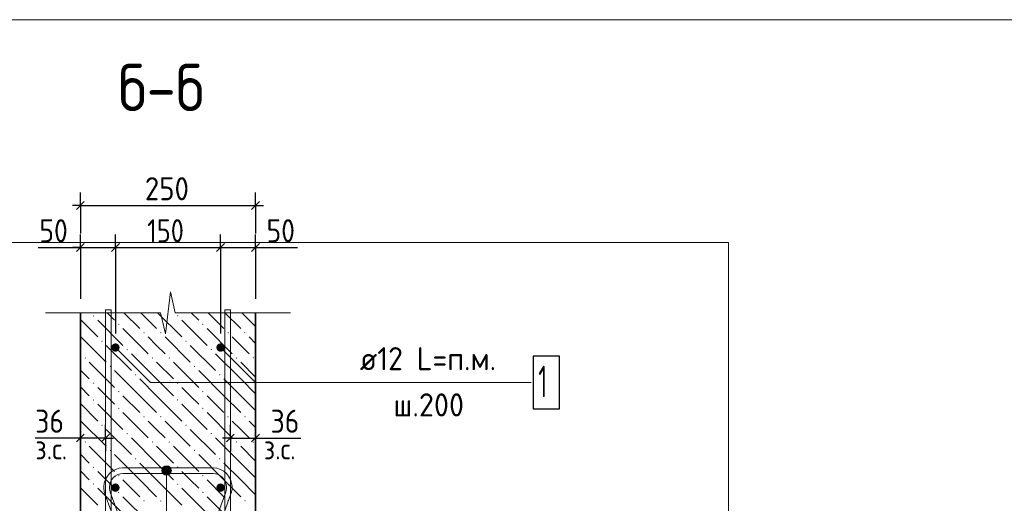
# Model space of a CAD drawing. Header units: millimetres. Extents: x 0 to 42000, y 0 to 29700.
# Tile 6 of 18: x 5334 to 14701, y 10817 to 15419. Entities that reach past the tile are written whole.
import ezdxf

# ---------------------------------------------------------------- set-up
doc = ezdxf.new("R2010")
doc.units = ezdxf.units.MM
for name, color, linetype, lineweight in [('Standard', 7, 'Continuous', 25), ('ЖБ Стена верхний уровень', 7, 'Continuous', 35), ('Заголовок чертежа', 7, 'Continuous', 25), ('Позиционная метка линия выноска', 7, 'Continuous', 13), ('Примечания', 7, 'Continuous', 13), ('Стена фоновая арматура У1', 7, 'Continuous', 18), ('Стена фоновая арматура Х1', 7, 'Continuous', 35), ('Стена фоновая затяжка С-обр.', 52, 'Continuous', 25)]:
    doc.layers.add(name, color=color, linetype=linetype, lineweight=lineweight)
doc.layers.add('Размерная выноска', color=7, linetype='Continuous')
doc.styles.add('ISOCPEUR', font='txt')

msp = doc.modelspace()

# ---------------------------------------------------------------- hatches: boundary and pattern name
at = {"layer": 'ЖБ Стена верхний уровень', "linetype": 'Continuous', "lineweight": 18, "transparency": 33554687}
for points in [[(6030.2, 12600.3), (6036.8, 12606.8), (6043.3, 12600.3), (6036.8, 12593.8)], [(6830.2, 12600.3), (6836.8, 12606.8), (6843.3, 12600.3), (6836.8, 12593.8)], [(6270.3, 12520.3), (6276.7, 12526.8), (6283.3, 12520.3), (6276.7, 12513.8)], [(7070.3, 12520.3), (7076.7, 12526.8), (7083.3, 12520.3), (7076.7, 12513.8)], [(6110.2, 12360.3), (6116.8, 12366.8), (6123.3, 12360.3), (6116.8, 12353.8)], [(6510.2, 12440.3), (6516.8, 12446.8), (6523.3, 12440.3), (6516.8, 12433.8)], [(6670.3, 12440.3), (6676.7, 12446.8), (6683.3, 12440.3), (6676.7, 12433.8)], [(6910.2, 12360.3), (6916.8, 12366.8), (6923.3, 12360.3), (6916.8, 12353.8)], [(7310.2, 12440.3), (7316.8, 12446.8), (7323.3, 12440.3), (7316.8, 12433.8)], [(7470.3, 12440.3), (7476.7, 12446.8), (7483.3, 12440.3), (7476.7, 12433.8)], [(6350.3, 12280.3), (6356.8, 12286.8), (6363.3, 12280.3), (6356.8, 12273.8)], [(7150.3, 12280.3), (7156.8, 12286.8), (7163.3, 12280.3), (7156.8, 12273.8)], [(5950.3, 12200.3), (5956.8, 12206.8), (5963.2, 12200.3), (5956.8, 12193.8)], [(6590.2, 12200.3), (6596.7, 12206.8), (6603.3, 12200.3), (6596.7, 12193.8)], [(6750.3, 12200.3), (6756.8, 12206.8), (6763.3, 12200.3), (6756.8, 12193.8)], [(7390.2, 12200.3), (7396.8, 12206.8), (7403.3, 12200.3), (7396.8, 12193.8)], [(7550.3, 12200.3), (7556.8, 12206.8), (7563.3, 12200.3), (7556.8, 12193.8)], [(6190.2, 12120.3), (6196.7, 12126.8), (6203.3, 12120.3), (6196.7, 12113.8)], [(6990.2, 12120.3), (6996.7, 12126.8), (7003.3, 12120.3), (6996.7, 12113.8)], [(6430.2, 12040.3), (6436.8, 12046.8), (6443.3, 12040.3), (6436.8, 12033.8)], [(7230.2, 12040.3), (7236.8, 12046.8), (7243.3, 12040.3), (7236.8, 12033.8)], [(6030.2, 11960.3), (6036.8, 11966.8), (6043.3, 11960.3), (6036.8, 11953.8)], [(6830.2, 11960.3), (6836.8, 11966.8), (6843.3, 11960.3), (6836.8, 11953.8)], [(6030.2, 11800.3), (6036.8, 11806.8), (6043.3, 11800.3), (6036.8, 11793.8)], [(6270.3, 11880.3), (6276.7, 11886.8), (6283.3, 11880.3), (6276.7, 11873.8)], [(6830.2, 11800.3), (6836.8, 11806.8), (6843.3, 11800.3), (6836.8, 11793.8)], [(7070.3, 11880.3), (7076.7, 11886.8), (7083.3, 11880.3), (7076.7, 11873.8)], [(6270.3, 11720.3), (6276.7, 11726.8), (6283.3, 11720.3), (6276.7, 11713.8)], [(7070.3, 11720.3), (7076.7, 11726.8), (7083.3, 11720.3), (7076.7, 11713.8)], [(6510.2, 11640.3), (6516.8, 11646.8), (6523.3, 11640.3), (6516.8, 11633.8)], [(6670.3, 11640.3), (6676.7, 11646.8), (6683.3, 11640.3), (6676.7, 11633.8)], [(7310.2, 11640.3), (7316.8, 11646.8), (7323.3, 11640.3), (7316.8, 11633.8)], [(7470.3, 11640.3), (7476.7, 11646.8), (7483.3, 11640.3), (7476.7, 11633.8)], [(6110.2, 11560.3), (6116.8, 11566.8), (6123.3, 11560.3), (6116.8, 11553.8)], [(6910.2, 11560.3), (6916.8, 11566.8), (6923.3, 11560.3), (6916.8, 11553.8)], [(6350.3, 11480.3), (6356.8, 11486.8), (6363.3, 11480.3), (6356.8, 11473.8)], [(7150.3, 11480.3), (7156.8, 11486.8), (7163.3, 11480.3), (7156.8, 11473.8)], [(5950.3, 11400.3), (5956.8, 11406.8), (5963.2, 11400.3), (5956.8, 11393.8)], [(6590.2, 11400.3), (6596.7, 11406.8), (6603.3, 11400.3), (6596.7, 11393.8)], [(6750.3, 11400.3), (6756.8, 11406.8), (6763.3, 11400.3), (6756.8, 11393.8)], [(7390.2, 11400.3), (7396.8, 11406.8), (7403.3, 11400.3), (7396.8, 11393.8)], [(7550.3, 11400.3), (7556.8, 11406.8), (7563.3, 11400.3), (7556.8, 11393.8)], [(6190.2, 11320.3), (6196.7, 11326.8), (6203.3, 11320.3), (6196.7, 11313.8)], [(6430.2, 11240.3), (6436.8, 11246.8), (6443.3, 11240.3), (6436.8, 11233.8)], [(6990.2, 11320.3), (6996.7, 11326.8), (7003.3, 11320.3), (6996.7, 11313.8)], [(7230.2, 11240.3), (7236.8, 11246.8), (7243.3, 11240.3), (7236.8, 11233.8)], [(6030.2, 11160.3), (6036.8, 11166.8), (6043.3, 11160.3), (6036.8, 11153.8)], [(6830.2, 11160.3), (6836.8, 11166.8), (6843.3, 11160.3), (6836.8, 11153.8)], [(6270.3, 11080.3), (6276.7, 11086.8), (6283.3, 11080.3), (6276.7, 11073.8)], [(7070.3, 11080.3), (7076.7, 11086.8), (7083.3, 11080.3), (7076.7, 11073.8)], [(6030.2, 11000.3), (6036.8, 11006.8), (6043.3, 11000.3), (6036.8, 10993.8)], [(6830.2, 11000.3), (6836.8, 11006.8), (6843.3, 11000.3), (6836.8, 10993.8)], [(6270.3, 10920.3), (6276.7, 10926.8), (6283.3, 10920.3), (6276.7, 10913.8)], [(7070.3, 10920.3), (7076.7, 10926.8), (7083.3, 10920.3), (7076.7, 10913.8)], [(6510.2, 10840.3), (6516.8, 10846.8), (6523.3, 10840.3), (6516.8, 10833.8)], [(6670.3, 10840.3), (6676.7, 10846.8), (6683.3, 10840.3), (6676.7, 10833.8)], [(7310.2, 10840.3), (7316.8, 10846.8), (7323.3, 10840.3), (7316.8, 10833.8)], [(7470.3, 10840.3), (7476.7, 10846.8), (7483.3, 10840.3), (7476.7, 10833.8)]]:
    msp.add_hatch(color=7, dxfattribs=at).paths.add_polyline_path(points, flags=16)
at = {"layer": 'Позиционная метка линия выноска', "linetype": 'Continuous', "lineweight": 13, "transparency": 33554687}
for points in [[(6686.8, 11128.4), (6776.8, 11128.4), (6770.5, 11150.9)], [(6686.8, 11128.4), (6770.5, 11150.9), (6693.1, 11150.9)], [(6693.1, 11150.9), (6770.5, 11150.9), (6754.3, 11167.1)], [(6693.1, 11150.9), (6754.3, 11167.1), (6709.3, 11167.1)], [(6709.3, 11167.1), (6754.3, 11167.1), (6731.8, 11173.4)], [(6693.1, 11105.9), (6776.8, 11128.4), (6686.8, 11128.4)], [(6693.1, 11105.9), (6770.5, 11105.9), (6776.8, 11128.4)], [(6709.3, 11089.7), (6770.5, 11105.9), (6693.1, 11105.9)], [(6709.3, 11089.7), (6754.3, 11089.7), (6770.5, 11105.9)], [(6754.3, 11089.7), (6709.3, 11089.7), (6731.8, 11083.4)]]:
    msp.add_hatch(color=7, dxfattribs=at).paths.add_polyline_path(points)
at = {"layer": 'Стена фоновая арматура Х1', "linetype": 'Continuous', "lineweight": 18, "transparency": 33554687}
for points in [[(6284.8, 12299.4), (6281.8, 12314.7), (6273.1, 12327.7), (6260.1, 12336.4), (6244.8, 12339.4), (6229.5, 12336.4), (6216.5, 12327.7), (6207.9, 12314.7), (6204.8, 12299.4), (6207.9, 12284.1), (6216.5, 12271.2), (6229.5, 12262.5), (6244.8, 12259.4), (6260.1, 12262.5), (6273.1, 12271.2), (6281.8, 12284.1)], [(7284.8, 12299.4), (7281.8, 12314.7), (7273.1, 12327.7), (7260.1, 12336.4), (7244.8, 12339.4), (7229.5, 12336.4), (7216.5, 12327.7), (7207.9, 12314.7), (7204.8, 12299.4), (7207.9, 12284.1), (7216.5, 12271.2), (7229.5, 12262.5), (7244.8, 12259.4), (7260.1, 12262.5), (7273.1, 12271.2), (7281.8, 12284.1)], [(6284.8, 10966.1), (6281.8, 10981.4), (6273.1, 10994.4), (6260.1, 11003.1), (6244.8, 11006.1), (6229.5, 11003.1), (6216.5, 10994.4), (6207.9, 10981.4), (6204.8, 10966.1), (6207.9, 10950.8), (6216.5, 10937.8), (6229.5, 10929.1), (6244.8, 10926.1), (6260.1, 10929.1), (6273.1, 10937.8), (6281.8, 10950.8)], [(7284.8, 10966.1), (7281.8, 10981.4), (7273.1, 10994.4), (7260.1, 11003.1), (7244.8, 11006.1), (7229.5, 11003.1), (7216.5, 10994.4), (7207.9, 10981.4), (7204.8, 10966.1), (7207.9, 10950.8), (7216.5, 10937.8), (7229.5, 10929.1), (7244.8, 10926.1), (7260.1, 10929.1), (7273.1, 10937.8), (7281.8, 10950.8)]]:
    msp.add_hatch(color=7, dxfattribs=at).paths.add_polyline_path(points)

# ---------------------------------------------------------------- linework, layer by layer
at = {"layer": 'Standard', "color": 7, "linetype": 'Continuous', "lineweight": -3, "transparency": 33554687}
for p, q in [((5911.5, 13650.4), (5911.5, 13775.4)), ((7578.2, 13650.4), (7578.2, 13775.4)), ((5911.5, 13650.4), (5836.5, 13650.4)), ((5911.5, 13650.4), (5911.5, 13525.4)), ((5911.5, 13650.4), (5911.5, 13383.7)), ((5911.5, 13650.4), (7578.2, 13650.4)), ((7578.2, 13650.4), (7578.2, 13525.4)), ((7578.2, 13650.4), (7578.2, 13383.7)), ((7578.2, 13650.4), (7653.2, 13650.4)), ((5911.5, 13250.4), (5911.5, 13375.4)), ((6244.8, 13250.4), (6244.8, 13375.4)), ((7244.8, 13250.4), (7244.8, 13375.4)), ((7578.2, 13250.4), (7578.2, 13375.4)), ((5911.5, 13250.4), (5836.5, 13250.4)), ((5911.5, 13250.4), (5911.5, 13125.4)), ((5911.5, 13250.4), (5911.5, 12764.2)), ((5911.5, 13250.4), (6244.8, 13250.4)), ((6244.8, 13250.4), (6244.8, 13125.4)), ((6244.8, 13250.4), (6244.8, 12432.8)), ((6244.8, 13250.4), (7244.8, 13250.4)), ((7244.8, 13250.4), (7244.8, 13125.4)), ((7244.8, 13250.4), (7244.8, 12432.8)), ((7244.8, 13250.4), (7578.2, 13250.4)), ((7578.2, 13250.4), (7578.2, 13125.4)), ((7578.2, 13250.4), (7578.2, 12764.2)), ((7578.2, 13250.4), (7653.2, 13250.4)), ((5911.5, 11438.1), (5911.5, 11563.1)), ((6151.5, 11438.1), (6151.5, 11563.1)), ((7338.2, 11438.1), (7338.2, 11563.1)), ((7578.2, 11438.1), (7578.2, 11563.1)), ((5911.5, 11438.1), (5836.5, 11438.1)), ((5911.5, 11438.1), (5911.5, 11313.1)), ((6151.5, 11438.1), (5911.5, 11438.1)), ((6151.5, 11438.1), (6151.5, 11313.1)), ((6151.5, 11438.1), (6226.5, 11438.1)), ((7338.2, 11438.1), (7263.2, 11438.1)), ((7338.2, 11438.1), (7338.2, 11313.1)), ((7338.2, 11438.1), (7578.2, 11438.1)), ((7578.2, 11438.1), (7578.2, 11313.1)), ((7578.2, 11438.1), (7653.2, 11438.1))]:
    msp.add_line(p, q, dxfattribs=at)
at = {"layer": 'Standard', "color": 7, "linetype": 'Continuous', "lineweight": 25, "transparency": 33554687}
for p, q in [((5874, 13612.9), (5949, 13687.9)), ((7540.7, 13612.9), (7615.7, 13687.9)), ((5874, 13212.9), (5949, 13287.9)), ((6207.3, 13212.9), (6282.3, 13287.9)), ((7207.3, 13212.9), (7282.3, 13287.9)), ((7540.7, 13212.9), (7615.7, 13287.9)), ((5949, 11475.6), (5874, 11400.6)), ((6189, 11475.6), (6114, 11400.6)), ((7300.7, 11400.6), (7375.7, 11475.6)), ((7540.7, 11400.6), (7615.7, 11475.6))]:
    msp.add_line(p, q, dxfattribs=at)
at = {"layer": 'Standard', "color": 7, "linetype": 'Continuous', "lineweight": 13, "transparency": 33554687}
msp.add_lwpolyline([(2000, 15419), (2000, 500), (21371.7, 500), (21371.7, 15419), (2000, 15419)], dxfattribs=at)
at = {"layer": 'Standard', "color": 254, "linetype": 'Continuous', "lineweight": 13, "true_color": 0xc4c4ff, "transparency": 33554687}
msp.add_lwpolyline([(3011.4, 3105.2), (12076.4, 3105.2), (12076.4, 13297.6), (3011.4, 13297.6), (3011.4, 3105.2)], dxfattribs=at)
at = {"layer": 'ЖБ Стена верхний уровень', "color": 7, "linetype": 'Continuous', "lineweight": 35, "transparency": 33554687}
for p, q in [((5911.5, 12630.9), (5911.5, 6699.4)), ((7578.2, 8366.1), (7578.2, 12630.9))]:
    msp.add_line(p, q, dxfattribs=at)
at = {"layer": 'ЖБ Стена верхний уровень', "color": 9, "linetype": 'Continuous', "lineweight": 18, "true_color": 0xc7c7c7, "transparency": 33554687}
for p, q in [((5911.5, 12565.6), (6076.7, 12400.3)), ((6076.7, 12560.3), (6316.8, 12320.3)), ((6236.8, 12560.3), (6166.1, 12630.9)), ((6326.1, 12630.9), (6476.7, 12480.3)), ((6486.1, 12630.9), (6636.8, 12480.3)), ((6646.1, 12630.9), (6876.7, 12400.3)), ((6876.7, 12560.3), (7116.8, 12320.3)), ((7036.8, 12560.3), (6966.1, 12630.9)), ((7126.1, 12630.9), (7276.7, 12480.3)), ((7286.1, 12630.9), (7436.8, 12480.3)), ((7446.1, 12630.9), (7578.2, 12498.9)), ((6316.8, 12480.3), (6556.8, 12240.3)), ((7116.8, 12480.3), (7356.8, 12240.3)), ((5916.8, 12400.3), (6156.8, 12160.3)), ((6636.8, 12320.3), (6556.8, 12400.3)), ((6716.8, 12400.3), (6956.8, 12160.3)), ((7436.8, 12320.3), (7356.8, 12400.3)), ((7516.8, 12400.3), (7578.2, 12338.9)), ((6156.8, 12320.3), (6396.7, 12080.3)), ((6716.8, 12240.3), (6636.8, 12320.3)), ((6956.8, 12320.3), (7196.7, 12080.3)), ((7516.8, 12240.3), (7436.8, 12320.3)), ((5916.8, 12240.3), (5911.5, 12245.6)), ((6636.8, 12000.3), (6396.7, 12240.3)), ((7436.8, 12000.3), (7196.7, 12240.3)), ((5911.5, 12085.6), (5996.7, 12000.3)), ((5996.7, 12160.3), (6236.8, 11920.3)), ((6636.8, 12160.3), (6796.7, 12000.3)), ((6796.7, 12160.3), (7036.8, 11920.3)), ((7436.8, 12160.3), (7578.2, 12018.9)), ((6476.7, 11840.3), (6236.8, 12080.3)), ((6476.7, 12000.3), (6636.8, 11840.3)), ((6636.8, 12000.3), (6796.7, 11840.3)), ((7276.7, 11840.3), (7036.8, 12080.3)), ((7276.7, 12000.3), (7436.8, 11840.3)), ((7436.8, 12000.3), (7578.2, 11858.9)), ((5911.5, 11925.6), (5996.7, 11840.3)), ((6156.8, 11840.3), (6076.7, 11920.3)), ((6956.8, 11840.3), (6876.7, 11920.3)), ((6236.8, 11760.3), (6156.8, 11840.3)), ((6316.8, 11840.3), (6476.7, 11680.3)), ((6476.7, 11840.3), (6636.8, 11680.3)), ((6636.8, 11840.3), (6876.7, 11600.3)), ((7036.8, 11760.3), (6956.8, 11840.3)), ((7116.8, 11840.3), (7276.7, 11680.3)), ((7276.7, 11840.3), (7436.8, 11680.3)), ((7436.8, 11840.3), (7578.2, 11698.9)), ((5911.5, 11765.6), (6076.7, 11600.3)), ((6076.7, 11760.3), (6316.8, 11520.3)), ((6876.7, 11760.3), (7116.8, 11520.3)), ((6316.8, 11680.3), (6556.8, 11440.3)), ((7116.8, 11680.3), (7356.8, 11440.3)), ((5916.8, 11600.3), (6156.8, 11360.3)), ((6636.8, 11520.3), (6556.8, 11600.3)), ((6716.8, 11600.3), (6956.8, 11360.3)), ((7436.8, 11520.3), (7356.8, 11600.3)), ((7516.8, 11600.3), (7578.2, 11538.9)), ((5916.8, 11440.3), (5911.5, 11445.6)), ((6156.8, 11520.3), (6396.7, 11280.3)), ((6636.8, 11200.3), (6396.7, 11440.3)), ((6716.8, 11440.3), (6636.8, 11520.3)), ((6956.8, 11520.3), (7196.7, 11280.3)), ((7436.8, 11200.3), (7196.7, 11440.3)), ((7516.8, 11440.3), (7436.8, 11520.3)), ((5996.7, 11360.3), (6236.8, 11120.3)), ((6636.8, 11360.3), (6796.7, 11200.3)), ((6796.7, 11360.3), (7036.8, 11120.3)), ((7436.8, 11360.3), (7578.2, 11218.9)), ((5911.5, 11285.6), (5996.7, 11200.3)), ((6476.7, 11040.3), (6236.8, 11280.3)), ((7276.7, 11040.3), (7036.8, 11280.3)), ((6476.7, 11200.3), (6636.8, 11040.3)), ((6636.8, 11200.3), (6796.7, 11040.3)), ((7276.7, 11200.3), (7436.8, 11040.3)), ((7436.8, 11200.3), (7578.2, 11058.9)), ((5911.5, 11125.6), (5996.7, 11040.3)), ((6156.8, 11040.3), (6076.7, 11120.3)), ((6956.8, 11040.3), (6876.7, 11120.3)), ((5911.5, 10965.6), (6076.7, 10800.3)), ((6076.7, 10960.3), (6316.8, 10720.3)), ((6236.8, 10960.3), (6156.8, 11040.3)), ((6316.8, 11040.3), (6476.7, 10880.3)), ((6476.7, 11040.3), (6636.8, 10880.3)), ((6636.8, 11040.3), (6876.7, 10800.3)), ((6876.7, 10960.3), (7116.8, 10720.3)), ((7036.8, 10960.3), (6956.8, 11040.3)), ((7116.8, 11040.3), (7276.7, 10880.3)), ((7276.7, 11040.3), (7436.8, 10880.3)), ((7436.8, 11040.3), (7578.2, 10898.9)), ((6316.8, 10880.3), (6556.8, 10640.3)), ((7116.8, 10880.3), (7356.8, 10640.3))]:
    msp.add_line(p, q, dxfattribs=at)
at = {"layer": 'Позиционная метка линия выноска', "color": 7, "linetype": 'Continuous', "lineweight": 13, "transparency": 33554687}
for p, q in [((7244.8, 12299.4), (7578.2, 11966.1)), ((6731.8, 11173.4), (6731.8, 11173.4)), ((6686.8, 11128.4), (6686.8, 11128.4)), ((6731.8, 11083.4), (6731.8, 11083.4)), ((6776.8, 11128.4), (6776.8, 11128.4))]:
    msp.add_line(p, q, dxfattribs=at)
for points in [[(10198.2, 11966.1), (6578.2, 11966.1), (6244.8, 12299.4)], [(9998.5, 10395.1), (6731.8, 10395.1), (6731.8, 11128.4)]]:
    msp.add_lwpolyline(points, dxfattribs=at)
msp.add_circle((6731.8, 11128.4), 45, dxfattribs=at)
at = {"layer": 'Примечания', "color": 7, "linetype": 'Continuous', "lineweight": 13, "transparency": 33554687}
for p, q in [((6721.5, 12430.9), (6768.2, 12830.9)), ((6768.2, 12830.9), (6814.8, 12630.9)), ((5578.2, 12630.9), (6674.8, 12630.9)), ((6674.8, 12630.9), (6721.5, 12430.9)), ((6814.8, 12630.9), (7911.5, 12630.9)), ((7911.5, 12630.9), (7911.5, 12630.9))]:
    msp.add_line(p, q, dxfattribs=at)
at = {"layer": 'Размерная выноска', "color": 7, "linetype": 'Continuous', "lineweight": -3, "transparency": 33554687}
for p, q in [((5511.5, 13250.4), (5911.5, 13250.4)), ((7578.2, 13250.4), (7978.2, 13250.4)), ((5911.5, 11438.1), (5481.2, 11438.1)), ((7578.2, 11438.1), (8008.4, 11438.1))]:
    msp.add_line(p, q, dxfattribs=at)
at = {"layer": 'Стена фоновая арматура У1', "color": 7, "linetype": 'Continuous', "lineweight": 13, "transparency": 33554687}
for points in [[(6151.5, 6866.1), (6151.5, 12657.6), (6204.8, 12657.6), (6204.8, 6866.1), (6151.5, 6866.1)], [(7284.8, 6866.1), (7284.8, 12657.6), (7338.2, 12657.6), (7338.2, 6866.1), (7284.8, 6866.1)]]:
    msp.add_lwpolyline(points, dxfattribs=at)
at = {"layer": 'Стена фоновая арматура Х1', "color": 7, "linetype": 'Continuous', "lineweight": 25, "transparency": 33554687}
msp.add_lwpolyline([(10218.5, 11716.1), (10468.5, 11716.1), (10468.5, 12216.1), (10218.5, 12216.1), (10218.5, 11716.1)], dxfattribs=at)
at = {"layer": 'Стена фоновая затяжка С-обр.', "color": 98, "linetype": 'Continuous', "lineweight": 13, "true_color": 0x005000, "transparency": 33554687}
for points in [[(6264.6, 10578.8), (6145.4, 10906.4), (6143.1, 10913.6), (6141, 10920.9), (6139.2, 10928.4), (6137.7, 10936), (6136.5, 10943.6), (6135.6, 10951.2), (6135.1, 10958.9), (6134.8, 10966.4), (6134.8, 10977.2), (6139.4, 11009.7), (6150.5, 11043.6), (6168, 11074.8), (6189.4, 11100.5), (6215.1, 11121.9), (6246.3, 11139.4), (6280.1, 11150.5), (6312.7, 11155), (7177, 11155), (7209.5, 11150.5), (7243.4, 11139.4), (7274.6, 11121.9), (7300.2, 11100.5), (7321.7, 11074.8), (7339.1, 11043.6), (7350.3, 11009.7), (7354.8, 10977.2), (7354.8, 10966.4), (7354.6, 10958.9), (7354, 10951.2), (7353.2, 10943.6), (7352, 10936), (7350.5, 10928.4), (7348.7, 10920.9), (7346.6, 10913.6), (7344.3, 10906.4), (7225, 10578.8)], [(7174.9, 10597), (7293.8, 10923.8), (7295.6, 10929.2), (7297.1, 10934.5), (7298.4, 10939.9), (7299.5, 10945.2), (7300.3, 10950.7), (7300.9, 10956.1), (7301.3, 10961.6), (7301.5, 10967.3), (7301.5, 10973.5), (7298.1, 10997.6), (7290.1, 11022), (7277.6, 11044.4), (7262.4, 11062.6), (7244.2, 11077.8), (7221.8, 11090.3), (7197.4, 11098.4), (7173.3, 11101.7), (6316.4, 11101.7), (6292.3, 11098.4), (6267.9, 11090.3), (6245.5, 11077.8), (6227.3, 11062.6), (6212.1, 11044.4), (6199.6, 11022), (6191.5, 10997.6), (6188.2, 10973.5), (6188.2, 10967.3), (6188.3, 10961.6), (6188.7, 10956.1), (6189.3, 10950.7), (6190.2, 10945.2), (6191.3, 10939.9), (6192.5, 10934.5), (6194.1, 10929.2), (6195.8, 10923.8), (6314.8, 10597)]]:
    msp.add_lwpolyline(points, dxfattribs=at)

# ---------------------------------------------------------------- texts
at = {"layer": 'Standard', "color": 7, "linetype": 'Continuous', "lineweight": 25, "transparency": 33554687, "char_height": 220, "attachment_point": 7, "style": 'ISOCPEUR'}
for s, insert, width in [('\\W0.91;250', (6524.8, 13700.4), 561.981), ('\\W0.87;50', (5521.3, 13300.4), 403.932), ('\\W0.83;150', (6546.8, 13300.4), 508.571), ('\\W0.87;50', (7682.3, 13300.4), 403.924), ('\\W0.87;36', (5482.3, 11488.1), 403.932), ('\\W0.87;36', (7721.3, 11488.1), 403.924)]:
    msp.add_mtext(s, dxfattribs=dict(at, insert=insert, width=width))
at = {"layer": 'Standard', "color": 7, "linetype": 'Continuous', "lineweight": 18, "transparency": 33554687, "char_height": 200, "width": 459.942, "attachment_point": 7, "style": 'ISOCPEUR'}
for insert in [(5483.2, 11234.9), (7656.5, 11234.9)]:
    msp.add_mtext('\\W0.90;з.с.', dxfattribs=dict(at, insert=insert))
at = {"layer": 'Заголовок чертежа', "color": 7, "linetype": 'Continuous', "lineweight": 50, "transparency": 33554687, "insert": (6272.3, 14548.7), "char_height": 450, "width": 1149.522, "attachment_point": 7, "style": 'ISOCPEUR'}
msp.add_mtext('\\W0.91;б-б', dxfattribs=at)
at = {"layer": 'Стена фоновая арматура Х1', "color": 7, "linetype": 'Continuous', "lineweight": 13, "transparency": 33554687, "attachment_point": 7, "style": 'ISOCPEUR'}
for s, insert, char_height, width in [('\\W0.94;ø12 L=п.м. ', (8570.2, 12083.4), 220, 1599.141), ('\\W0.56;1', (10268.5, 11826.1), 300, 233.333), ('\\W0.95;ш.200 ', (8889.2, 11643.4), 220, 962.129)]:
    msp.add_mtext(s, dxfattribs=dict(at, insert=insert, char_height=char_height, width=width))

doc.saveas('drawing.dxf')
